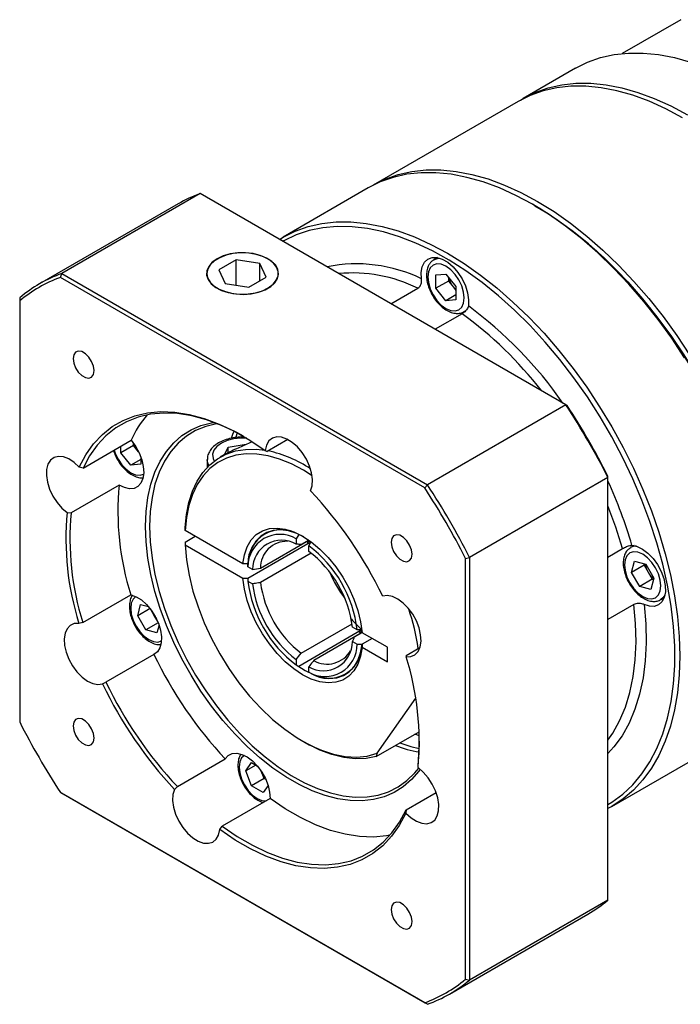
# Model space of a CAD drawing. Header units: millimetres. Extents: x 6142 to 6718, y -846 to -439.
# Tile 3 of 7: x 6272 to 6347, y -762 to -651. Entities that reach past the tile are written whole.
import ezdxf

# ---------------------------------------------------------------- set-up
doc = ezdxf.new("R2010")
doc.units = ezdxf.units.MM
doc.layers.add('1轮廓实线层', color=7, linetype='Continuous')

msp = doc.modelspace()

# ---------------------------------------------------------------- linework, layer by layer
at = {"layer": '1轮廓实线层', "linetype": 'Continuous', "lineweight": 30}
for p, q in [((6346.666436, -650.848627), (6340.039258, -654.674415)), ((6334.752776, -656.340633), (6328.813079, -659.769547)), ((6328.247393, -660.09611), (6311.842516, -669.566444)), ((6292.261567, -670.529081), (6276.59208, -679.574883)), ((6333.661083, -694.428513), (6292.261567, -670.529081)), ((6311.276831, -669.893008), (6301.660179, -675.444583)), ((6289.76321, -671.689599), (6274.093724, -680.735401)), ((6330.162391, -671.900484), (6329.879594, -671.737176)), ((6294.206692, -677.922528), (6294.1801, -677.937884)), ((6296.348304, -678.02707), (6294.388712, -679.158319)), ((6299.025156, -678.441136), (6296.348304, -678.02707)), ((6296.348304, -680.895801), (6296.348304, -678.02707)), ((6299.742417, -679.98645), (6299.025156, -678.441136)), ((6299.025156, -680.400515), (6299.025156, -678.441136)), ((6299.951029, -677.937884), (6299.924437, -677.922528)), ((6318.295997, -678.385776), (6318.247536, -678.44398)), ((6319.124559, -677.771201), (6318.728511, -677.999835)), ((6276.44635, -680.013298), (6276.59208, -679.574883)), ((6276.59208, -679.574883), (6317.991597, -703.474315)), ((6294.388712, -679.158319), (6295.105973, -680.703633)), ((6318.95759, -679.732924), (6320.088961, -679.631763)), ((6320.088961, -679.631763), (6321.220332, -681.039177)), ((6317.684779, -703.819736), (6276.44635, -680.013298)), ((6295.105973, -680.703633), (6297.782825, -681.117698)), ((6297.782825, -681.117698), (6299.742417, -679.98645)), ((6318.95759, -681.241501), (6318.95759, -679.732924)), ((6320.371804, -680.425093), (6318.95759, -681.241501)), ((6320.371804, -679.983616), (6320.371804, -680.425093)), ((6320.371804, -680.425093), (6320.937489, -681.1288)), ((6313.857384, -682.996081), (6316.911968, -681.232708)), ((6320.088961, -682.648915), (6318.95759, -681.241501)), ((6320.937489, -681.1288), (6321.220332, -681.480653)), ((6321.220332, -681.039177), (6321.220332, -682.547754)), ((6271.835995, -682.321405), (6271.835995, -682.675665)), ((6271.835995, -682.675665), (6271.835995, -730.296281)), ((6321.220332, -681.995789), (6320.088961, -682.648915)), ((6321.220332, -682.547754), (6320.088961, -682.648915)), ((6321.90831, -684.117035), (6318.853726, -685.880408)), ((6333.661083, -694.428513), (6317.991597, -703.474315)), ((6333.806813, -694.512684), (6333.661083, -694.428513)), ((6279.013597, -701.580988), (6284.444177, -698.445981)), ((6296.437844, -697.585203), (6296.284996, -698.078088)), ((6302.20011, -698.356751), (6299.84086, -699.718717)), ((6284.715606, -699.030324), (6283.301393, -699.846733)), ((6283.301393, -699.846733), (6283.301393, -699.105697)), ((6284.715606, -699.030324), (6284.715606, -698.792895)), ((6285.281292, -699.734032), (6284.715606, -699.030324)), ((6295.030158, -700.073493), (6295.432571, -699.206506)), ((6295.432571, -699.206506), (6297.474122, -698.890711)), ((6295.432571, -699.848781), (6295.432571, -699.206506)), ((6299.632558, -699.59893), (6299.84086, -699.718717)), ((6284.432763, -701.254147), (6283.301393, -699.846733)), ((6285.564134, -700.601021), (6284.432763, -701.254147)), ((6285.29096, -699.74606), (6285.281292, -699.734032)), ((6285.564134, -700.386268), (6285.564134, -701.152986)), ((6293.065565, -700.639137), (6293.065565, -701.503091)), ((6294.973964, -700.088499), (6294.537412, -700.340515)), ((6279.013597, -701.580988), (6278.582757, -701.481099)), ((6285.564134, -701.152986), (6284.432763, -701.254147)), ((6338.417169, -702.666295), (6322.747683, -711.712097)), ((6338.417169, -702.666295), (6338.417169, -702.498054)), ((6338.417169, -750.472929), (6338.417169, -702.666295)), ((6283.088201, -703.506953), (6277.657621, -706.64196)), ((6317.684779, -703.819736), (6317.991597, -703.474315)), ((6277.205511, -706.621459), (6277.657621, -706.64196)), ((6290.579001, -708.652022), (6290.578609, -708.325232)), ((6290.578609, -709.958313), (6291.71021, -709.305054)), ((6297.102493, -712.417953), (6290.579001, -708.652022)), ((6303.429526, -709.092783), (6303.146683, -709.584717)), ((6303.146683, -709.584717), (6303.146683, -710.191715)), ((6290.578609, -709.958313), (6290.579001, -710.285103)), ((6290.579001, -710.285103), (6297.102493, -714.051035)), ((6297.669794, -714.051967), (6304.740862, -709.969927)), ((6297.669794, -714.051967), (6304.458019, -710.133208)), ((6299.092187, -712.913453), (6304.570645, -709.750806)), ((6304.569966, -709.750331), (6303.712368, -710.245411)), ((6304.458019, -710.133208), (6304.456404, -709.805713)), ((6304.456404, -709.805713), (6304.487729, -710.116057)), ((6304.740862, -709.969927), (6304.465968, -709.811234)), ((6304.560896, -710.401125), (6304.843739, -709.909191)), ((6304.560896, -711.008123), (6304.560896, -710.401125)), ((6338.417169, -711.656562), (6340.07398, -710.700106)), ((6341.390774, -710.354879), (6340.994725, -710.583513)), ((6304.847897, -711.223833), (6299.092187, -714.546534)), ((6322.295134, -711.805107), (6322.747683, -711.712097)), ((6322.295134, -759.425722), (6322.295134, -711.805107)), ((6322.747683, -711.712097), (6322.747683, -759.518731)), ((6297.669794, -712.418886), (6297.102493, -712.417953)), ((6297.671557, -712.746467), (6297.669794, -712.418886)), ((6298.197204, -713.049917), (6297.671557, -712.746467)), ((6341.093295, -713.385998), (6341.431415, -712.124017)), ((6342.507509, -712.56959), (6341.093295, -713.385998)), ((6341.431415, -712.124017), (6342.693295, -712.462037)), ((6342.546836, -712.422805), (6342.507509, -712.56959)), ((6342.507509, -712.56959), (6342.969389, -713.36959)), ((6342.693295, -712.462037), (6343.617056, -714.062037)), ((6297.102493, -714.051035), (6297.669794, -714.051967)), ((6297.669794, -714.051967), (6297.671557, -714.379549)), ((6342.017056, -714.985998), (6341.093295, -713.385998)), ((6343.431269, -714.16959), (6342.017056, -714.985998)), ((6342.969389, -713.36959), (6343.431269, -714.16959)), ((6343.617056, -714.062037), (6343.278936, -715.324017)), ((6343.431269, -714.16959), (6343.577728, -714.208822)), ((6297.671557, -714.379549), (6298.197204, -714.682998)), ((6343.278936, -715.324017), (6342.017056, -714.985998)), ((6278.986376, -719.063938), (6284.416956, -715.92893)), ((6344.394448, -716.472646), (6344.790497, -716.244012)), ((6285.191195, -718.294605), (6285.529315, -717.032624)), ((6286.58996, -717.487114), (6285.191195, -718.294605)), ((6285.529315, -717.032624), (6286.409221, -717.268325)), ((6341.367128, -717.019622), (6338.417169, -718.722597)), ((6286.114955, -719.894605), (6285.191195, -718.294605)), ((6287.067289, -718.278196), (6286.672158, -717.59381)), ((6287.461987, -718.961834), (6287.067289, -718.278196)), ((6278.986376, -719.063938), (6278.546612, -719.158861)), ((6287.513613, -719.087177), (6286.114955, -719.894605)), ((6287.61257, -719.35278), (6287.376835, -720.232624)), ((6303.712368, -722.548923), (6309.46736, -719.226637)), ((6310.036022, -719.884321), (6309.510375, -719.580871)), ((6287.376835, -720.232624), (6286.114955, -719.894605)), ((6310.500593, -719.946075), (6303.429526, -724.028115)), ((6310.604246, -720.203143), (6305.126582, -723.365331)), ((6309.746763, -720.69729), (6310.604174, -720.202318)), ((6310.603471, -719.885339), (6310.036022, -719.884321)), ((6310.469629, -720.280856), (6310.217751, -720.109356)), ((6310.247429, -720.092223), (6310.500593, -720.274556)), ((6310.500593, -720.262113), (6310.500593, -719.946075)), ((6311.735072, -720.865161), (6310.603471, -721.51842)), ((6313.470442, -721.866969), (6310.605086, -720.212834)), ((6309.510375, -721.213953), (6310.036022, -721.517402)), ((6310.036022, -721.517402), (6310.603471, -721.51842)), ((6310.603471, -721.51842), (6310.605086, -721.845916)), ((6310.605086, -721.845916), (6313.470442, -723.500051)), ((6313.470442, -723.500051), (6313.470442, -721.866969)), ((6315.597301, -722.776199), (6317.14704, -721.881554)), ((6287.0365, -722.680533), (6281.60592, -725.815541)), ((6315.597301, -722.776199), (6315.584517, -722.942526)), ((6303.146683, -723.255746), (6303.146683, -723.862745)), ((6303.146683, -723.862745), (6303.429526, -724.028115)), ((6304.560896, -724.679153), (6304.560896, -724.072154)), ((6304.843739, -724.844523), (6304.560896, -724.679153)), ((6281.207247, -726.016372), (6281.60592, -725.815541)), ((6312.29488, -733.864013), (6316.668237, -727.64151)), ((6312.201455, -734.236093), (6317.065268, -731.428274)), ((6317.08119, -731.888098), (6316.57906, -731.708956)), ((6303.851629, -732.481654), (6304.134426, -732.644963)), ((6312.29488, -733.864013), (6312.201455, -734.236093)), ((6289.682247, -737.634183), (6295.112827, -734.499176)), ((6297.426369, -735.848169), (6298.079566, -734.918787)), ((6298.557924, -735.194936), (6297.426369, -735.848169)), ((6298.079566, -734.918787), (6298.743708, -735.302187)), ((6316.925619, -735.479928), (6316.926056, -735.198176)), ((6338.857155, -739.878618), (6348.473808, -734.327043)), ((6298.079566, -737.531717), (6297.426369, -735.848169)), ((6299.167181, -735.873535), (6299.161504, -735.858904)), ((6299.49378, -736.715309), (6299.167181, -735.873535)), ((6299.49378, -736.715309), (6298.079566, -737.531717)), ((6299.385961, -738.285883), (6298.079566, -737.531717)), ((6299.946774, -737.487946), (6299.385961, -738.285883)), ((6299.699255, -736.833927), (6299.49378, -736.715309)), ((6276.44635, -738.281651), (6317.684779, -762.088089)), ((6276.59208, -738.365821), (6276.44635, -738.281651)), ((6317.991597, -762.265254), (6276.59208, -738.365821)), ((6289.682247, -737.634183), (6289.358619, -737.944833)), ((6315.57008, -740.259148), (6318.97536, -738.293322)), ((6300.173398, -738.986412), (6294.742818, -742.121419)), ((6315.57008, -740.259148), (6315.548372, -740.620288)), ((6294.498571, -742.502457), (6294.742818, -742.121419)), ((6338.417169, -750.472929), (6322.747683, -759.518731)), ((6320.489953, -761.104735), (6336.15944, -752.058934)), ((6322.295134, -759.425722), (6322.747683, -759.518731)), ((6317.991597, -762.265254), (6317.684779, -762.088089))]:
    msp.add_line(p, q, dxfattribs=at)
at = {"layer": '1轮廓实线层', "linetype": 'Continuous', "lineweight": 30, "flags": 128}
for points in [[(6334.752776, -656.340633), (6336.125564, -655.657332), (6337.587641, -655.14081), (6339.130047, -654.794573), (6340.744921, -654.620385), (6342.424033, -654.619133), (6344.158828, -654.790824), (6345.940466, -655.134584), (6347.759868, -655.648659)], [(6346.845882, -661.93781), (6344.969349, -660.931904), (6343.102379, -660.085909), (6341.254485, -659.404137), (6339.435084, -658.890061), (6337.653446, -658.546302), (6335.918651, -658.37461), (6334.239538, -658.375862), (6332.624665, -658.55005), (6331.082259, -658.896287), (6329.620181, -659.412809), (6328.247393, -660.09611)], [(6328.532386, -659.936553), (6328.811567, -659.77042), (6330.185867, -659.086246), (6331.647945, -658.569724), (6333.19035, -658.223487), (6334.805224, -658.049299), (6336.484336, -658.048047), (6338.219131, -658.219738), (6340.000769, -658.563498), (6341.820171, -659.077573), (6343.668065, -659.759346), (6345.535035, -660.60534), (6347.411567, -661.611247)], [(6347.10102, -689.098077), (6345.638942, -686.893476), (6344.096536, -684.766416), (6342.481663, -682.727734), (6340.80255, -680.78782), (6339.067755, -678.95656), (6337.286117, -677.243284), (6335.466716, -675.656723), (6333.618822, -674.204962), (6331.751852, -672.895399), (6329.875319, -671.734707), (6327.998787, -670.728801), (6326.131817, -669.882806), (6324.283923, -669.201034), (6322.464521, -668.686958), (6320.682883, -668.343199), (6318.948088, -668.171508), (6317.268975, -668.172759), (6315.654102, -668.346948), (6314.111696, -668.693185), (6312.649619, -669.209706), (6311.276831, -669.893008)], [(6311.561824, -669.733451), (6311.841005, -669.567317), (6313.215304, -668.883143), (6314.677382, -668.366621), (6316.219787, -668.020384), (6317.834661, -667.846196), (6319.513773, -667.844945), (6321.248569, -668.016636), (6323.030207, -668.360395), (6324.849608, -668.874471), (6326.697502, -669.556243), (6328.564472, -670.402238), (6330.441005, -671.408144), (6332.317537, -672.568836), (6334.184507, -673.878399), (6336.032401, -675.33016), (6337.851803, -676.91672), (6339.63344, -678.629996), (6341.368236, -680.461257), (6343.047348, -682.401171), (6344.662222, -684.439852), (6346.204627, -686.566913), (6347.666705, -688.771514)], [(6356.179691, -716.968653), (6356.162728, -715.874029), (6356.027152, -713.631758), (6355.756707, -711.328566), (6355.352804, -708.976461), (6354.817547, -706.587707), (6354.153727, -704.174757), (6353.364806, -701.750191), (6352.454896, -699.32665), (6351.428741, -696.916769), (6350.291692, -694.533112), (6349.049675, -692.188106), (6347.709167, -689.893977), (6346.277156, -687.662686), (6344.761108, -685.505865), (6343.168927, -683.434759), (6341.508914, -681.460166), (6339.789723, -679.592381), (6338.020318, -677.841141), (6336.209923, -676.215576), (6334.367977, -674.724162), (6332.504083, -673.374674), (6330.627958, -672.174147), (6330.162391, -671.900484)], [(6330.162391, -671.900484), (6331.566939, -672.755381), (6333.438168, -674.03122), (6335.292297, -675.452598), (6337.119658, -677.012104), (6338.910726, -678.701607), (6340.656162, -680.5123), (6342.346866, -682.434743), (6343.974024, -684.458912), (6345.529152, -686.574254), (6347.004143, -688.769741), (6348.391307, -691.033928), (6349.683412, -693.355008), (6350.873721, -695.720882), (6351.956029, -698.119215), (6352.924693, -700.537502), (6353.774662, -702.963137), (6354.501507, -705.383473), (6355.101436, -707.785891), (6355.571323, -710.157866), (6355.908717, -712.487033), (6356.111859, -714.761247), (6356.179691, -716.968653)], [(6301.22854, -675.705605), (6301.658667, -675.445456), (6303.032966, -674.761281), (6304.495044, -674.24476), (6306.03745, -673.898523), (6307.652323, -673.724335), (6309.331436, -673.723083), (6311.066231, -673.894774), (6312.847869, -674.238533), (6314.66727, -674.752609), (6316.515164, -675.434381), (6318.382135, -676.280376), (6320.258667, -677.286282), (6322.135199, -678.446974), (6324.002169, -679.756537), (6325.850063, -681.208298), (6327.669465, -682.794859), (6329.451103, -684.508135), (6331.185898, -686.339395), (6332.865011, -688.279309), (6334.479884, -690.317991), (6336.02229, -692.445051), (6337.484367, -694.649652), (6338.858667, -696.920558), (6340.138185, -699.246199), (6341.316402, -701.614722), (6342.387313, -704.014059), (6343.345462, -706.431983), (6344.185966, -708.856173), (6344.904541, -711.274275), (6345.497527, -713.673968), (6345.961902, -716.043024), (6346.295299, -718.36937), (6346.496019, -720.641151), (6346.563039, -722.846791), (6346.496019, -724.975052), (6346.295299, -727.015087), (6345.961902, -728.956501), (6345.497527, -730.789401), (6344.904541, -732.504447), (6344.185966, -734.092899), (6343.345462, -735.546664), (6342.387313, -736.858333), (6341.316402, -738.021222), (6340.138185, -739.029405), (6338.858667, -739.877745), (6338.417169, -740.120876)], [(6338.417169, -739.670634), (6338.867337, -739.395197), (6340.109354, -738.484193), (6341.246404, -737.413345), (6342.272559, -736.188237), (6343.182468, -734.815256), (6343.97139, -733.301559), (6344.635209, -731.655039), (6345.170466, -729.884279), (6345.57437, -727.998512), (6345.844814, -726.007568), (6345.98039, -723.921829), (6345.98039, -721.752168), (6345.844814, -719.509896), (6345.57437, -717.206704), (6345.170466, -714.8546), (6344.635209, -712.465846), (6343.97139, -710.052896), (6343.182468, -707.62833), (6342.272559, -705.204789), (6341.246404, -702.794908), (6340.109354, -700.41125), (6338.867337, -698.066245), (6337.526829, -695.772116), (6336.094818, -693.540824), (6334.57877, -691.384003), (6332.986589, -689.312898), (6331.326576, -687.338305), (6329.607385, -685.470519), (6327.83798, -683.719279), (6326.027585, -682.093715), (6324.185639, -680.602301), (6322.321745, -679.252812), (6320.445621, -678.052286), (6318.567047, -677.00698), (6316.695818, -676.122344), (6314.841689, -675.40299), (6313.014328, -674.852669), (6311.22326, -674.47425), (6309.477824, -674.269706), (6307.78712, -674.240103), (6306.159962, -674.385595), (6304.604834, -674.705425), (6303.129843, -675.197924), (6301.742679, -675.860524), (6301.618407, -675.93067)], [(6294.180569, -677.906912), (6293.62783, -678.303877), (6293.235835, -678.760156), (6293.022914, -679.254414), (6292.999024, -679.76354), (6293.16528, -680.263728), (6293.513909, -680.731589), (6294.028609, -681.145247), (6294.685315, -681.48536), (6295.453318, -681.736024), (6296.296708, -681.885519), (6297.176048, -681.926854), (6298.050223, -681.858097), (6298.878356, -681.682463), (6299.621725, -681.408163), (6300.245571, -681.048024), (6300.720723, -680.618887), (6301.024964, -680.140816), (6301.144068, -679.636165), (6301.072466, -679.128533), (6300.813505, -678.641654), (6300.379295, -678.198295), (6299.790139, -677.819187), (6299.073584, -677.522057), (6298.263137, -677.320798), (6297.396692, -677.22482), (6296.514764, -677.238612), (6295.658592, -677.361529), (6294.868207, -677.587822), (6294.180569, -677.906912)], [(6296.019314, -677.318273), (6295.204389, -677.500812), (6294.47649, -677.780216), (6293.869653, -678.143419), (6293.412254, -678.57344), (6293.125679, -679.05017), (6293.023329, -679.551318), (6293.10999, -680.053451), (6293.381608, -680.53309), (6293.825485, -680.967807), (6294.420864, -681.337276), (6295.139906, -681.624221), (6295.94899, -681.815224), (6296.810283, -681.901354), (6297.683514, -681.878584), (6298.527849, -681.747979), (6299.30381, -681.515646), (6299.975113, -681.192448), (6300.510369, -680.793497), (6300.884549, -680.337449), (6301.080159, -679.845627), (6301.08805, -679.341028), (6300.907854, -678.847248), (6300.547997, -678.387374), (6300.025305, -677.982909), (6299.364219, -677.652767), (6298.595651, -677.412384), (6297.755537, -677.273), (6296.883161, -677.241133), (6296.019314, -677.318273)], [(6317.32471, -680.18065), (6317.294961, -679.448342), (6317.407945, -678.809597), (6317.657649, -678.298422), (6318.030775, -677.942033), (6318.50746, -677.759405), (6319.062323, -677.760261), (6319.665822, -677.944556), (6320.285826, -678.302476), (6320.889326, -678.814967), (6321.444188, -679.454742), (6321.920873, -680.187739), (6322.294, -680.974931), (6322.543703, -681.774407), (6322.656688, -682.543602), (6322.626939, -683.241561)], [(6318.300834, -678.915925), (6318.094564, -679.371896), (6318.02421, -679.948383), (6318.094564, -680.6061), (6318.300834, -681.300225), (6318.628961, -681.983453), (6319.056585, -682.609225), (6319.554564, -683.134894), (6320.088961, -683.524638), (6320.623358, -683.751896), (6321.121337, -683.801181), (6321.548961, -683.669133), (6321.877089, -683.364753), (6322.083358, -682.908782), (6322.153713, -682.332295), (6322.083358, -681.674578), (6321.877089, -680.980453), (6321.548961, -680.297225), (6321.121337, -679.671453), (6320.623358, -679.145784), (6320.088961, -678.75604), (6319.554564, -678.528782), (6319.056585, -678.479497), (6318.628961, -678.611545), (6318.300834, -678.915925)], [(6318.720727, -678.00437), (6319.14343, -677.85617), (6319.396013, -677.841178)], [(6322.187792, -683.852088), (6322.162261, -683.868522), (6322.128234, -683.888967)], [(6280.253504, -690.559562), (6280.181862, -690.049025), (6279.975579, -689.517351), (6279.659534, -689.028667), (6279.271848, -688.641916), (6278.859281, -688.403746), (6278.471595, -688.342884), (6278.15555, -688.46667), (6277.949267, -688.760175), (6277.877625, -689.187996), (6277.949267, -689.698533), (6278.15555, -690.230208), (6278.471595, -690.718891), (6278.859281, -691.105642), (6279.271848, -691.343812), (6279.659534, -691.404674), (6279.975579, -691.280888), (6280.181862, -690.987383), (6280.253504, -690.559562)], [(6278.582757, -701.481099), (6279.321874, -700.087903), (6280.195061, -698.853099), (6281.19572, -697.786018), (6282.316289, -696.894722), (6283.548302, -696.185946), (6284.882451, -695.665046), (6286.308653, -695.335956), (6287.816134, -695.201165), (6289.393503, -695.26169), (6291.02884, -695.517073), (6292.709791, -695.965386), (6294.423653, -696.603241), (6296.157477, -697.425819), (6297.898163, -698.426903), (6299.632558, -699.59893)], [(6297.182259, -697.994017), (6296.402163, -697.566421), (6294.686396, -696.751663), (6292.99035, -696.119833), (6291.326862, -695.675714), (6289.708522, -695.422668), (6288.147579, -695.362609), (6286.655849, -695.495992), (6285.244621, -695.821808), (6283.924578, -696.33759), (6282.70571, -697.039435), (6281.597244, -697.92203), (6280.607568, -698.978696), (6279.744174, -700.201433), (6279.013597, -701.580988)], [(6286.091267, -708.184102), (6286.158219, -706.501226), (6286.358537, -704.909201), (6286.690606, -703.420845), (6287.151755, -702.048141), (6287.738269, -700.802141), (6288.445427, -699.692878), (6289.267535, -698.729283), (6290.197973, -697.919113), (6291.229251, -697.268892), (6292.353065, -696.783856), (6293.560368, -696.467909), (6293.852236, -696.418942)], [(6294.248431, -696.571728), (6294.108127, -696.59323), (6292.888127, -696.883386), (6291.751492, -697.345658), (6290.707641, -697.976215), (6289.765223, -698.769831), (6288.932047, -699.719932), (6288.215018, -700.818643), (6287.620077, -702.056861), (6287.152153, -703.424326), (6286.815124, -704.909705), (6286.611784, -706.500692), (6286.543816, -708.184102)], [(6295.82383, -698.210017), (6295.968389, -697.76136), (6296.095196, -697.407916)], [(6284.444177, -698.445981), (6284.941219, -699.124359), (6285.350379, -699.869898), (6285.651147, -700.64522), (6285.828443, -701.411459), (6285.87338, -702.130199), (6285.783704, -702.765409), (6285.563911, -703.285243), (6285.22502, -703.663641), (6284.784021, -703.881634), (6284.263022, -703.928291), (6283.688142, -703.801275), (6283.088201, -703.506953)], [(6297.538095, -698.205483), (6296.860278, -698.190015), (6296.054054, -698.275307), (6295.306616, -698.469504), (6294.661401, -698.761319), (6294.155908, -699.133793), (6293.819514, -699.56528), (6293.671768, -700.030703), (6293.721257, -700.503013), (6293.854876, -700.795022)], [(6304.77251, -704.156554), (6304.946216, -703.579577), (6304.98278, -702.895613), (6304.880308, -702.140103), (6304.644109, -701.3522), (6304.286424, -700.572732), (6303.825788, -699.842092), (6303.286071, -699.198141), (6302.695242, -698.674249), (6302.083917, -698.297565), (6301.483775, -698.087608), (6300.925917, -698.055258), (6300.439249, -698.202192), (6300.048992, -698.520795), (6299.775368, -698.994558), (6299.632558, -699.59893)], [(6282.53526, -699.547976), (6282.656883, -699.904361), (6282.982763, -700.58291), (6283.407459, -701.204396), (6283.902027, -701.726465), (6284.432763, -702.113539), (6284.9635, -702.339241), (6285.458068, -702.388188), (6285.866057, -702.266472)], [(6290.578609, -708.325232), (6290.717061, -706.845272), (6290.989759, -705.466586), (6291.393977, -704.202963), (6291.92567, -703.067047), (6292.579519, -702.070199), (6293.348983, -701.222393), (6294.226365, -700.53211), (6295.202888, -700.006255), (6296.268782, -699.650089), (6297.413385, -699.467174), (6298.625246, -699.459341), (6299.596399, -699.572698)], [(6278.582757, -701.481099), (6277.996268, -700.941938), (6277.385691, -700.547236), (6276.782664, -700.317447), (6276.218436, -700.264479), (6275.722247, -700.391077), (6275.319809, -700.690679), (6275.031976, -701.147762), (6274.873664, -701.738638), (6274.853076, -702.432689), (6274.97128, -703.193948), (6275.22215, -703.982967), (6275.592686, -704.758858), (6276.063686, -705.481415), (6276.610744, -706.113195), (6277.205511, -706.621459)], [(6304.939393, -702.458946), (6303.948807, -701.836212), (6302.599401, -701.125319), (6301.262946, -700.57967), (6299.953237, -700.2049), (6298.683795, -700.004875), (6297.467726, -699.981663), (6296.317584, -700.135502), (6295.245242, -700.464803), (6294.26177, -700.966169), (6293.377322, -701.634422), (6292.601028, -702.462663), (6291.940902, -703.442344), (6291.403759, -704.563349), (6290.995144, -705.814106), (6290.719275, -707.181703), (6290.579001, -708.652022)], [(6293.244508, -701.322078), (6293.090716, -700.89768), (6293.065733, -700.617941)], [(6317.15655, -735.65769), (6316.999411, -735.877244), (6316.177303, -736.84084), (6315.246864, -737.651009), (6314.215586, -738.30123), (6313.091772, -738.786266), (6311.88447, -739.102213), (6310.6034, -739.246527), (6309.258878, -739.218046), (6307.861727, -739.016999), (6306.423198, -738.645005), (6304.954873, -738.105059), (6303.468573, -737.401508), (6301.976265, -736.540017), (6300.489965, -735.527523), (6299.021639, -734.372176), (6297.58311, -733.08328), (6296.18596, -731.671211), (6294.841437, -730.14734), (6293.560368, -728.523934), (6292.353065, -726.814066), (6291.229251, -725.031501), (6290.197973, -723.190592), (6289.267535, -721.306161), (6288.445427, -719.39338), (6287.738269, -717.46765), (6287.151755, -715.544476), (6286.690606, -713.639341), (6286.358537, -711.767585), (6286.158219, -709.944279), (6286.091267, -708.184102)], [(6286.543816, -708.184102), (6286.611784, -709.945986), (6286.815124, -711.771745), (6287.152153, -713.646249), (6287.620077, -715.553967), (6288.215018, -717.47909), (6288.932047, -719.405665), (6289.765223, -721.31773), (6290.707641, -723.199439), (6291.751492, -725.035201), (6292.888127, -726.809803), (6294.108127, -728.508541), (6295.401382, -730.117339), (6296.757177, -731.622865), (6298.164277, -733.012644), (6299.611022, -734.27516), (6301.085424, -735.399952), (6302.575265, -736.377699), (6304.068201, -737.200299), (6305.551861, -737.860936), (6307.013949, -738.354135), (6308.442352, -738.67581), (6309.825232, -738.823295), (6311.151132, -738.795369), (6312.409063, -738.592262), (6313.588603, -738.215658), (6314.679977, -737.668677), (6315.674141, -736.955851), (6316.562859, -736.083088), (6317.00394, -735.537546)], [(6297.102493, -712.417953), (6297.278277, -711.38903), (6297.59521, -710.483383), (6298.046489, -709.720453), (6298.622428, -709.116618), (6299.310663, -708.68484), (6300.096421, -708.434387), (6300.962834, -708.370635), (6301.891304, -708.494952), (6302.861901, -708.804671), (6303.85379, -709.293143), (6304.845678, -709.949882), (6305.816275, -710.76079), (6306.744746, -711.708461), (6307.611159, -712.772553), (6308.396916, -713.930222), (6309.085151, -715.15662), (6309.66109, -716.425419), (6310.112369, -717.709385), (6310.429303, -718.980955), (6310.605086, -720.212834)], [(6303.997297, -709.377764), (6303.189004, -708.989552), (6302.261591, -708.692845), (6301.374178, -708.572686), (6300.545697, -708.631639), (6299.793822, -708.868447), (6299.134592, -709.278056), (6298.582071, -709.851729), (6298.148046, -710.577228), (6297.841776, -711.439075), (6297.669794, -712.418886)], [(6316.253504, -711.34192), (6316.181862, -710.831382), (6315.975579, -710.299708), (6315.659534, -709.811024), (6315.271848, -709.424274), (6314.859281, -709.186104), (6314.471595, -709.125242), (6314.15555, -709.249028), (6313.949267, -709.542532), (6313.877625, -709.970354), (6313.949267, -710.480891), (6314.15555, -711.012565), (6314.471595, -711.501249), (6314.859281, -711.888), (6315.271848, -712.12617), (6315.659534, -712.187032), (6315.975579, -712.063246), (6316.181862, -711.769741), (6316.253504, -711.34192)], [(6290.579001, -710.285103), (6290.726277, -711.97264), (6291.018222, -713.717035), (6291.451621, -715.499063), (6292.021697, -717.299086), (6292.722167, -719.097266), (6293.545313, -720.873788), (6294.482062, -722.609074), (6295.522091, -724.283999), (6296.653939, -725.880105), (6297.865132, -727.379803), (6299.142322, -728.766566), (6300.471435, -730.025109), (6301.837823, -731.141565), (6303.226428, -732.103629), (6304.621946, -732.900699), (6306.008999, -733.523991), (6307.372301, -733.966636), (6308.696827, -734.223755), (6309.967981, -734.292516), (6311.171754, -734.17216), (6312.29488, -733.864013)], [(6341.133082, -710.32287), (6341.723571, -710.445479), (6342.341664, -710.746121), (6342.954452, -711.208788), (6343.529311, -711.808848), (6344.035633, -712.514352), (6344.44646, -713.287739), (6344.739921, -714.08783), (6344.90039, -714.87203), (6344.919324, -715.598584), (6344.795714, -716.22881), (6344.536142, -716.729155), (6344.154428, -717.072978), (6343.670895, -717.241974), (6343.111288, -717.227145), (6342.5054, -717.029281)], [(6342.889572, -711.729462), (6342.355175, -711.339718), (6341.820778, -711.11246), (6341.322799, -711.063176), (6340.895175, -711.195223), (6340.567048, -711.499604), (6340.360778, -711.955574), (6340.290424, -712.532062), (6340.360778, -713.189779), (6340.567048, -713.883903), (6340.895175, -714.567132), (6341.322799, -715.192903), (6341.820778, -715.718573), (6342.355175, -716.108317), (6342.889572, -716.335574), (6343.387551, -716.384859), (6343.815175, -716.252812), (6344.143303, -715.948431), (6344.349572, -715.49246), (6344.419927, -714.915973), (6344.349572, -714.258256), (6344.143303, -713.564132), (6343.815175, -712.880903), (6343.387551, -712.255132), (6342.889572, -711.729462)], [(6298.197204, -713.049917), (6298.856906, -712.949304), (6299.092187, -712.913453)], [(6310.605086, -721.845916), (6310.429303, -722.87484), (6310.112369, -723.780487), (6309.66109, -724.543416), (6309.085151, -725.147251), (6308.396916, -725.579029), (6307.611159, -725.829483), (6306.744746, -725.893235), (6305.816275, -725.768917), (6304.845678, -725.459198), (6303.85379, -724.970726), (6302.861901, -724.313988), (6301.891304, -723.503079), (6300.962834, -722.555408), (6300.096421, -721.491316), (6299.310663, -720.333647), (6298.622428, -719.107249), (6298.046489, -717.83845), (6297.59521, -716.554484), (6297.278277, -715.282914), (6297.102493, -714.051035)], [(6284.986792, -716.130767), (6284.677195, -716.423446), (6284.472338, -716.876294), (6284.402465, -717.448832), (6284.472338, -718.102044), (6284.677195, -718.791415), (6285.003075, -719.469964), (6285.42777, -720.091449), (6285.922338, -720.613518), (6286.453075, -721.000593), (6286.983812, -721.226294), (6287.47838, -721.275241), (6287.886369, -721.153525)], [(6284.416956, -715.92893), (6285.008113, -716.141135), (6285.609319, -716.514262), (6286.190434, -717.029605), (6286.722326, -717.661329), (6287.178329, -718.377764), (6287.535582, -719.142993), (6287.776176, -719.918653), (6287.888049, -720.665859), (6287.865592, -721.34715), (6287.709932, -721.928372), (6287.428871, -722.380387), (6287.0365, -722.680533)], [(6315.584517, -722.942526), (6316.122055, -722.915786), (6316.579653, -722.711247), (6316.933599, -722.339506), (6317.16555, -721.819828), (6317.263488, -721.179143), (6317.222336, -720.450651), (6317.044227, -719.672103), (6316.738391, -718.883843), (6316.320677, -718.126719), (6315.81273, -717.439966), (6315.240872, -716.859171), (6314.634738, -716.414431), (6314.025737, -716.128792), (6313.445428, -716.017057), (6312.923882, -716.085015)], [(6344.865647, -715.973945), (6344.645271, -716.276958), (6344.4276, -716.452746)], [(6338.417169, -732.376747), (6338.960972, -731.590099), (6339.742591, -730.189929), (6340.392998, -728.647537), (6340.907995, -726.972876), (6341.284258, -725.176753), (6341.519359, -723.27076), (6341.611782, -721.267196), (6341.560929, -719.178991), (6341.367128, -717.019622)], [(6342.5054, -717.029281), (6342.696375, -719.229716), (6342.742162, -721.357273), (6342.642469, -723.398356), (6342.397933, -725.339922), (6342.010116, -727.169565), (6341.481496, -728.875592), (6340.815453, -730.447101), (6340.016241, -731.874052), (6339.088967, -733.147325), (6338.417169, -733.891874)], [(6278.546612, -719.158861), (6278.009074, -719.185601), (6277.551476, -719.390141), (6277.19753, -719.761881), (6276.965579, -720.281559), (6276.867641, -720.922244), (6276.908793, -721.650736), (6277.086902, -722.429284), (6277.392738, -723.217544), (6277.810452, -723.974668), (6278.318399, -724.661421), (6278.890257, -725.242216), (6279.496391, -725.686957), (6280.105392, -725.972595), (6280.685701, -726.08433), (6281.207247, -726.016372)], [(6309.510375, -721.213953), (6309.684659, -720.833115), (6309.746763, -720.69729)], [(6303.319004, -723.949252), (6304.136632, -724.480828), (6305.084261, -724.947754), (6306.011674, -725.244461), (6306.899086, -725.36462), (6307.727567, -725.305667), (6308.479442, -725.068859), (6309.138672, -724.65925), (6309.691193, -724.085577), (6310.125219, -723.360078), (6310.431489, -722.498231), (6310.603471, -721.51842)], [(6303.146683, -723.255746), (6303.563676, -722.734751), (6303.712368, -722.548923)], [(6280.253504, -732.131033), (6280.181862, -731.620496), (6279.975579, -731.088822), (6279.659534, -730.600138), (6279.271848, -730.213387), (6278.859281, -729.975217), (6278.471595, -729.914355), (6278.15555, -730.038142), (6277.949267, -730.331646), (6277.877625, -730.759468), (6277.949267, -731.270005), (6278.15555, -731.801679), (6278.471595, -732.290363), (6278.859281, -732.677113), (6279.271848, -732.915283), (6279.659534, -732.976146), (6279.975579, -732.852359), (6280.181862, -732.558855), (6280.253504, -732.131033)], [(6312.201455, -734.236093), (6311.040383, -734.453389), (6309.80669, -734.486763), (6308.513354, -734.335865), (6307.173979, -734.002281), (6305.802654, -733.48952), (6304.413805, -732.802977), (6304.134426, -732.644963)], [(6314.882004, -732.688646), (6316.121485, -733.096467), (6317.072263, -733.328938)], [(6316.926056, -735.198176), (6317.050164, -733.79089), (6317.090507, -732.47985)], [(6295.112827, -734.499176), (6295.451808, -734.1209), (6295.892881, -733.903043), (6296.413934, -733.856525), (6296.988846, -733.98368), (6297.588795, -734.278132), (6298.183704, -734.72512), (6298.743748, -735.302234), (6299.24085, -735.980544), (6299.650091, -736.726043), (6299.950953, -737.501358), (6300.128353, -738.267619), (6300.173398, -738.986412)], [(6297.266481, -734.100477), (6296.956883, -734.393157), (6296.752027, -734.846004), (6296.682154, -735.418543), (6296.752027, -736.071755), (6296.956883, -736.761125), (6297.282763, -737.439674), (6297.707459, -738.061159), (6298.202027, -738.583229), (6298.732763, -738.970303), (6299.2635, -739.196004), (6299.720805, -739.247688)], [(6315.548372, -740.620288), (6316.134861, -741.159449), (6316.745438, -741.554151), (6317.348465, -741.78394), (6317.912693, -741.836908), (6318.408882, -741.71031), (6318.81132, -741.410708), (6319.099153, -740.953625), (6319.257465, -740.362749), (6319.278053, -739.668698), (6319.159849, -738.907439), (6318.908979, -738.118421), (6318.538443, -737.342529), (6318.067443, -736.619972), (6317.520385, -735.988192), (6316.925619, -735.479928)], [(6289.358619, -737.944833), (6289.184913, -738.52181), (6289.148349, -739.205774), (6289.250821, -739.961284), (6289.48702, -740.749187), (6289.844705, -741.528655), (6290.305341, -742.259295), (6290.845058, -742.903246), (6291.435887, -743.427138), (6292.047212, -743.803822), (6292.647354, -744.013779), (6293.205213, -744.046129), (6293.69188, -743.899195), (6294.082137, -743.580592), (6294.355761, -743.106829), (6294.498571, -742.502457)], [(6313.740218, -743.141551), (6313.358408, -743.209137), (6311.866678, -743.34252), (6310.305735, -743.282461), (6308.687395, -743.029415), (6307.023907, -742.585296), (6305.327861, -741.953467), (6303.612095, -741.138709), (6301.889594, -740.147189), (6300.173398, -738.986412)], [(6315.548372, -740.620288), (6314.809255, -742.013484), (6313.936068, -743.248288), (6312.93541, -744.315369), (6311.81484, -745.206665), (6310.582827, -745.915441), (6309.248678, -746.436341), (6307.822476, -746.765431), (6306.314995, -746.900222), (6304.737626, -746.839697), (6303.102289, -746.584314), (6301.421338, -746.136001), (6299.707476, -745.498146), (6297.973652, -744.675569), (6296.232966, -743.674484), (6294.498571, -742.502457)], [(6294.742818, -742.121419), (6296.459014, -743.282196), (6298.181515, -744.273716), (6299.897281, -745.088474), (6301.593327, -745.720303), (6303.256815, -746.164422), (6304.875155, -746.417469), (6306.436098, -746.477528), (6307.927828, -746.344144), (6309.339056, -746.018329), (6310.659099, -745.502546), (6311.877967, -744.800702), (6312.986434, -743.918106), (6313.976109, -742.861441), (6314.839503, -741.638703), (6315.57008, -740.259148)], [(6316.253504, -752.913391), (6316.181862, -752.402854), (6315.975579, -751.871179), (6315.659534, -751.382496), (6315.271848, -750.995745), (6314.859281, -750.757575), (6314.471595, -750.696713), (6314.15555, -750.820499), (6313.949267, -751.114004), (6313.877625, -751.541825), (6313.949267, -752.052362), (6314.15555, -752.584037), (6314.471595, -753.07272), (6314.859281, -753.459471), (6315.271848, -753.697641), (6315.659534, -753.758503), (6315.975579, -753.634717), (6316.181862, -753.341212), (6316.253504, -752.913391)]]:
    msp.add_lwpolyline(points, dxfattribs=at)
at = {"layer": '1轮廓实线层', "linetype": 'Continuous', "lineweight": 30}
for centre, radius, start, end in [((6297.564576, -685.214847), 15.613892, 109.85457951, 119.97635631), ((6309.987649, -695.120362), 16.644142, 63.84382611, 101.66242364), ((6281.874778, -694.214062), 15.563177, 109.84249924, 130.16825251), ((6309.449296, -696.533794), 17.023945, 64.00050382, 95.10239716), ((6281.752594, -694.524994), 15.451393, 110.08508541, 129.92566635), ((6322.985432, -679.469856), 2.635557, 192.30870407, 219.00933268), ((6322.751431, -679.683502), 2.319325, 218.5468544, 228.68880942), ((6294.708372, -721.120675), 47.056069, 34.84242464, 53.60815848), ((6295.963341, -719.840706), 44.151128, 37.72488443, 54.0102859), ((6266.707665, -738.575942), 80.198227, 26.60012916, 33.39987099), ((6267.246223, -738.265039), 79.652876, 26.68183196, 33.31816818), ((6295.068074, -703.168412), 11.6262, 139.14767143, 156.03436138), ((6287.407023, -698.02863), 2.725276, 200.93327479, 218.7388756), ((6296.714382, -714.018584), 14.740352, 56.95600742, 77.23070613), ((6314.302713, -706.450053), 31.352952, 174.61371852, 197.59748632), ((6251.124189, -747.572091), 79.652876, 26.68183196, 33.31816818), ((6251.038179, -747.621744), 80.198227, 26.60012916, 33.39987099), ((6291.569238, -724.687439), 51.603445, 16.16261981, 24.7907697), ((6270.011336, -736.660141), 47.59015, 25.616154, 43.07772011), ((6292.734447, -724.243724), 49.238816, 15.9655776, 21.90884679), ((6308.7795, -709.584479), 31.712715, 174.63885335, 197.57235149), ((6308.872133, -709.58506), 31.352952, 174.61371852, 197.59748632), ((6301.48072, -712.368128), 3.811264, 59.24767971, 180.76307205), ((6301.307806, -712.721825), 3.636333, 59.62248191, 180.38826984), ((6301.498274, -713.051751), 3.30107, 60.04258919, 179.96816256), ((6302.083801, -712.861719), 2.992062, 88.33492787, 180.99070936), ((6296.215629, -721.541398), 13.919381, 6.83717347, 53.16282667), ((6341.610475, -711.690633), 1.266834, 87.65872982, 119.07341188), ((6296.787049, -721.211521), 12.827394, 7.30334328, 52.69665687), ((6345.085215, -712.119124), 2.457719, 187.74694367, 210.58333108), ((6318.955859, -708.413695), 13.008418, 202.33248466, 217.66213881), ((6345.092399, -712.177854), 2.434626, 209.3073388, 232.35427419), ((6311.49195, -712.722472), 13.919381, 186.83717347, 233.16282667), ((6310.92053, -713.052348), 12.827394, 187.30334328, 232.69665687), ((6311.1021, -712.947533), 12.115891, 187.58376355, 232.4162366), ((6291.464386, -725.697265), 25.744554, 8.25724497, 18.53880578), ((6289.398525, -716.928299), 2.693861, 200.90159481, 210.07290013), ((6289.401881, -716.934278), 2.693778, 209.92707001, 219.09312519), ((6323.003148, -706.673859), 18.149542, 221.30834338, 226.77589618), ((6306.209306, -721.212118), 3.30107, 240.04258919, 359.96816256), ((6306.399773, -721.542044), 3.636333, 239.62248191, 0.38826984), ((6306.792545, -721.569178), 3.811264, 239.24767971, 0.76307205), ((6329.468548, -702.353208), 47.049748, 205.59702849, 223.09684562), ((6306.641978, -720.71018), 3.057164, 240.28495329, 330.39409589), ((6285.351629, -732.516908), 31.712715, 354.63885335, 17.57235149), ((6324.119793, -705.441246), 47.59015, 205.616154, 223.07772011), ((6324.037968, -705.488215), 47.049748, 205.59702849, 223.09684562), ((6343.00694, -694.529296), 79.652876, 206.68183196, 213.31816818), ((6319.479154, -719.54988), 14.370478, 249.18630584, 260.28607366), ((6301.704523, -734.88672), 2.722482, 201.25190011, 219.07057322), ((6328.352761, -738.54589), 15.605979, 300.01563918, 310.15871573), ((6312.378535, -747.576393), 15.451393, 290.08508541, 309.92566635), ((6312.708899, -747.626075), 15.563177, 289.84249924, 310.16825251)]:
    msp.add_arc(centre, radius, start, end, dxfattribs=at)
for points, knots in [([(6318.247536, -678.44398), (6318.191407, -678.534387), (6318.042202, -678.77471), (6317.905158, -679.248283), (6317.864405, -679.864641), (6317.951935, -680.544188), (6318.162551, -681.249768), (6318.484149, -681.941813), (6318.899657, -682.585754), (6319.390218, -683.150891), (6319.93637, -683.609862), (6320.517737, -683.935955), (6321.090149, -684.099836), (6321.615532, -684.088244), (6321.991759, -683.992825), (6322.15442, -683.85923), (6322.19431, -683.826468)], [0, 0, 0, 0, 0.0448235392, 0.1191511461, 0.1962574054, 0.2758090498, 0.3556522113, 0.435244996, 0.5147838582, 0.5945813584, 0.6749678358, 0.7563292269, 0.8386013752, 0.9094403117, 0.9777917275, 1, 1, 1, 1]), ([(6318.726665, -678.019261), (6318.615738, -678.085276), (6318.45148, -678.183029), (6318.334106, -678.336083), (6318.295997, -678.385776)], [0, 0, 0, 0, 0.6753188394, 1, 1, 1, 1]), ([(6316.911968, -681.232708), (6316.971909, -681.188729), (6317.091781, -681.100781), (6317.224609, -680.880619), (6317.309898, -680.624725), (6317.341258, -680.378134), (6317.329516, -680.238006), (6317.32471, -680.18065)], [0, 0, 0, 0, 0.2090346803, 0.4180270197, 0.631427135, 0.8491383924, 1, 1, 1, 1]), ([(6322.626939, -683.241561), (6322.625169, -683.251759), (6322.612045, -683.327396), (6322.553638, -683.480211), (6322.409158, -683.6946), (6322.219051, -683.893357), (6322.042111, -684.0351), (6321.942362, -684.096182), (6321.90831, -684.117035)], [0, 0, 0, 0, 0.0326819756, 0.242401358, 0.4540807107, 0.6707117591, 0.8875886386, 1, 1, 1, 1]), ([(6297.249004, -698.081913), (6297.232714, -698.080473), (6296.944186, -698.054975), (6296.370309, -698.103107), (6295.569586, -698.234397), (6294.825182, -698.479842), (6294.169841, -698.821312), (6293.651505, -699.241997), (6293.296364, -699.718092), (6293.093719, -700.178871), (6293.088175, -700.483054), (6293.085847, -700.610823)], [0, 0, 0, 0, 0.0079379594, 0.1405981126, 0.2736437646, 0.4075656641, 0.5429640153, 0.6800302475, 0.8009664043, 0.9163977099, 1, 1, 1, 1]), ([(6282.450952, -699.596646), (6282.519737, -699.795251), (6282.66947, -700.227581), (6283.029086, -700.865594), (6283.481579, -701.475029), (6284.002915, -701.990421), (6284.570893, -702.391557), (6285.139785, -702.620263), (6285.543236, -702.713265), (6285.731563, -702.683732), (6285.750169, -702.680815)], [0, 0, 0, 0, 0.12275202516, 0.26721016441, 0.41188275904, 0.55730956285, 0.70424791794, 0.85321711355, 0.985498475, 1, 1, 1, 1]), ([(6294.9834, -700.104057), (6295.053574, -700.056831), (6295.455089, -699.786617), (6296.485192, -699.324528), (6297.53549, -698.872815), (6298.036085, -698.639398), (6298.08277, -698.61763)], [0, 0, 0, 0, 0.0995505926, 0.5696004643, 0.9598612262, 1, 1, 1, 1]), ([(6303.712368, -710.245411), (6303.662805, -710.240692), (6303.474264, -710.222741), (6303.285687, -710.20488), (6303.146683, -710.191715)], [0, 0, 0, 0, 0.26287797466, 1, 1, 1, 1]), ([(6340.07398, -710.700106), (6340.14124, -710.662707), (6340.275747, -710.587919), (6340.52096, -710.471985), (6340.76931, -710.377361), (6340.982607, -710.324523), (6341.089379, -710.32335), (6341.133082, -710.32287)], [0, 0, 0, 0, 0.2090346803, 0.4180270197, 0.631427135, 0.8491383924, 1, 1, 1, 1]), ([(6341.002587, -710.598952), (6340.896836, -710.662722), (6340.649467, -710.811891), (6340.381635, -711.202693), (6340.194344, -711.708767), (6340.12901, -712.307367), (6340.188048, -712.975036), (6340.372542, -713.678552), (6340.671158, -714.37669), (6341.067643, -715.033941), (6341.543437, -715.618839), (6342.079096, -716.103346), (6342.654479, -716.460719), (6343.22666, -716.659933), (6343.760094, -716.687664), (6344.170498, -716.611131), (6344.363231, -716.473053), (6344.426102, -716.428011)], [0, 0, 0, 0, 0.04877395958, 0.11409110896, 0.18073923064, 0.25088767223, 0.32367948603, 0.39708090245, 0.47026057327, 0.54333160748, 0.6165877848, 0.69030042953, 0.76484239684, 0.84034102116, 0.90626899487, 0.96942442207, 1, 1, 1, 1]), ([(6299.092187, -714.546534), (6299.013759, -714.558483), (6298.715417, -714.603939), (6298.4171, -714.649451), (6298.197204, -714.682998)], [0, 0, 0, 0, 0.26287797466, 1, 1, 1, 1]), ([(6284.58823, -716.008218), (6284.561477, -716.042286), (6284.42922, -716.210706), (6284.308779, -716.616724), (6284.233309, -717.206851), (6284.293369, -717.876415), (6284.476058, -718.579367), (6284.774105, -719.277904), (6285.170142, -719.935481), (6285.64595, -720.520524), (6286.182293, -721.006499), (6286.759049, -721.360714), (6287.300479, -721.560713), (6287.637304, -721.562778), (6287.776405, -721.563631)], [0, 0, 0, 0, 0.02115260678, 0.10457265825, 0.19246527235, 0.28382946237, 0.37604516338, 0.46798070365, 0.55977505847, 0.65181366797, 0.74445331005, 0.83818578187, 0.93317477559, 1, 1, 1, 1]), ([(6342.5054, -717.029281), (6342.461207, -717.010962), (6342.350823, -716.965205), (6342.126068, -716.91412), (6341.854746, -716.894463), (6341.582079, -716.92172), (6341.438789, -716.986983), (6341.367128, -717.019622)], [0, 0, 0, 0, 0.140117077, 0.3499790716, 0.5643592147, 0.7821325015, 1, 1, 1, 1]), ([(6305.126582, -723.365331), (6305.077018, -723.427275), (6304.888477, -723.662912), (6304.6999, -723.898498), (6304.560896, -724.072154)], [0, 0, 0, 0, 0.26287797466, 1, 1, 1, 1]), ([(6296.865637, -733.969745), (6296.792119, -734.099624), (6296.630335, -734.385437), (6296.529128, -734.932905), (6296.533726, -735.573755), (6296.66881, -736.268678), (6296.922932, -736.973814), (6297.282249, -737.651327), (6297.728711, -738.269498), (6298.243408, -738.794745), (6298.801351, -739.212629), (6299.190382, -739.366069), (6299.383678, -739.442308)], [0, 0, 0, 0, 0.0801906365, 0.1764688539, 0.2775012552, 0.3806820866, 0.4836992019, 0.5864371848, 0.6892751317, 0.7926070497, 0.8969539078, 1, 1, 1, 1])]:
    msp.add_open_spline(points, degree=3, knots=knots, dxfattribs=at)

doc.saveas('drawing.dxf')
